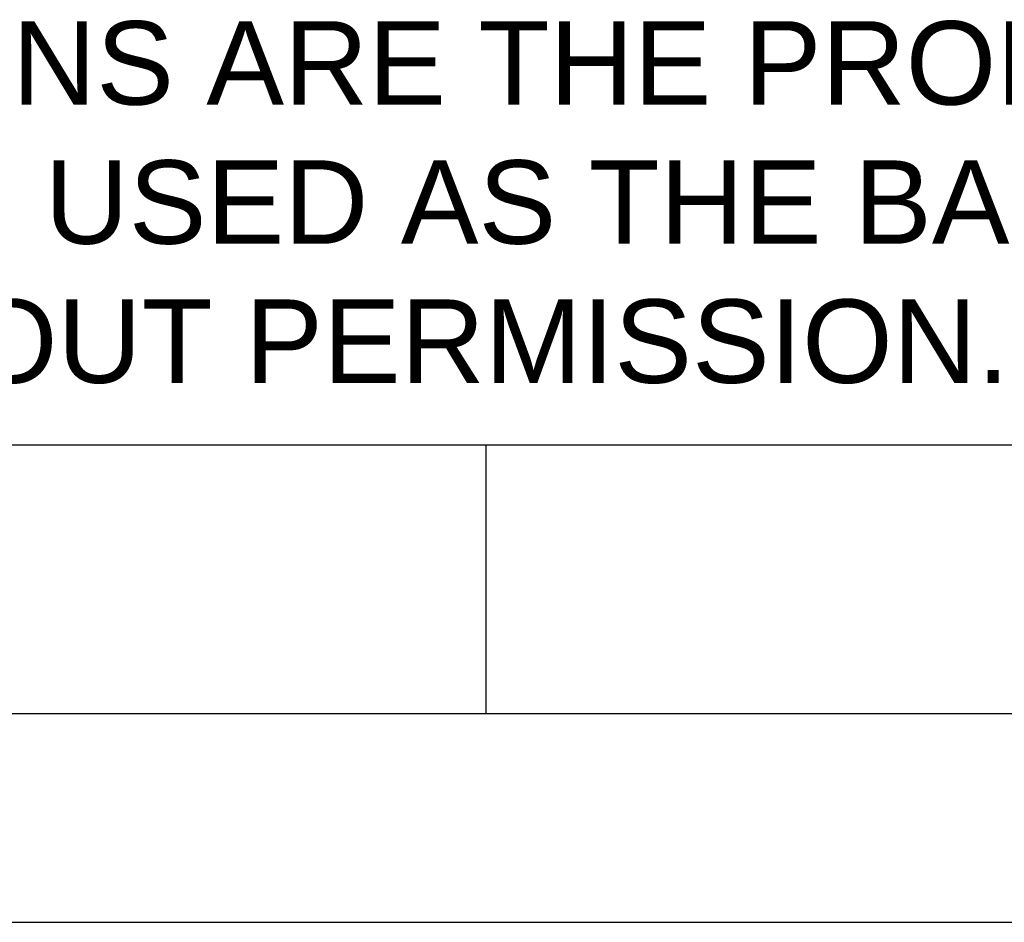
# Model space of a CAD drawing. Header units: millimetres. Extents: x 0 to 1700, y 17 to 1205.
# Tile 14 of 51: x 353 to 495, y 17 to 147. Entities that reach past the tile are written whole.
import ezdxf

# ---------------------------------------------------------------- set-up
doc = ezdxf.new("R2010")
doc.units = ezdxf.units.MM
doc.header["$LTSCALE"] = 77.505185
doc.layers.get('0').update_dxf_attribs({"linetype": 'CONTINUOUS'})
doc.layers.add('DF', color=3, linetype='CONTINUOUS')
doc.layers.add('SPEC', color=1, linetype='CONTINUOUS')
doc.styles.add('STYLE1', font='arial.ttf')

msp = doc.modelspace()

# ---------------------------------------------------------------- linework, layer by layer
msp.add_line((0, 17.48), (840, 17.48))
at = {"layer": 'DF'}
for p, q in [((810, 86.05), (30, 86.05)), ((420, 47.48), (420, 86.05)), ((30, 47.48), (810, 47.48))]:
    msp.add_line(p, q, dxfattribs=at)

# ---------------------------------------------------------------- texts
at = {"layer": 'SPEC', "insert": (37.98, 147.03), "char_height": 12, "width": 786.9558, "attachment_point": 1, "style": 'STYLE1'}
msp.add_mtext('THESE DRAWINGS AND SPECIFICATIONS ARE THE PROPERTY OF DELTA ELECTRONICS, INC. \\PAND SHALL NOT BE REPRODUCED OR USED AS THE BASIS FOR THE MANUFACTURE OR SELL \\POF APPARATUSES OR DEVICES WITHOUT PERMISSION.', dxfattribs=at)

doc.saveas('drawing.dxf')
